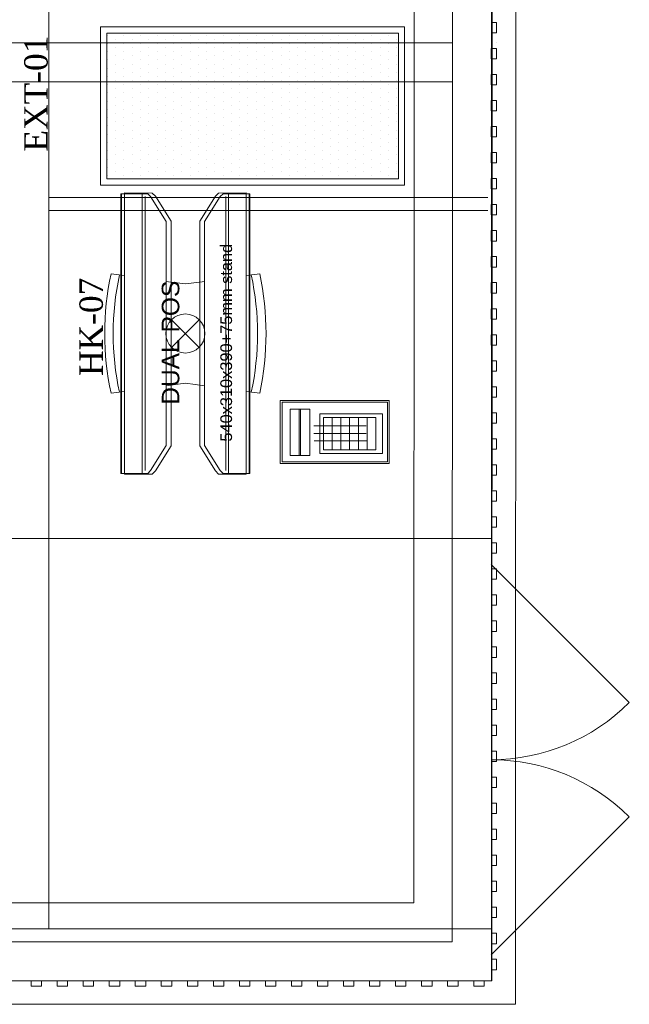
# Model space of a CAD drawing. Header units: millimetres. Extents: x -4432 to 17136, y 0 to 7029.
# Tile 12 of 15: x 2947 to 4118, y 0 to 1891. Entities that reach past the tile are written whole.
import ezdxf

# ---------------------------------------------------------------- set-up
doc = ezdxf.new("R2010")
doc.units = ezdxf.units.MM
doc.layers.add('CIVIL LAYER', color=9, linetype='Continuous', true_color=0x808080)
doc.layers.add('FP & RCP XERF$0$CKD - Kit Text', color=9, linetype='Continuous', lineweight=0, true_color=0x808080)
doc.layers.add('GREY SCALE', color=9, linetype='Continuous', lineweight=0, true_color=0x808080)
doc.styles.add('FP & RCP XERF$0$style12', font='BOOKOSI.TTF')

# ---------------------------------------------------------------- blocks, each defined once
blk = doc.blocks.new('A$C117b6ec8')
at = {"layer": 'FP & RCP XERF$0$CKD - Kit Text', "char_height": 45, "attachment_point": 2, "rotation": 90, "style": 'FP & RCP XERF$0$style12'}
for s, insert, width in [('EXT-01', (2124.9, -999.7), 506.843), ('\\A1;{\\fArial|b0|i0|c0|p34;\\H0.75x;DUAL POS\\P\\P\\H0.66667x;540x310x390+75mm stand}', (2389.1, -1478.3), 1358.804), ('HK-07', (2231, -1447.8), 493.471)]:
    blk.add_mtext(s, dxfattribs=dict(at, insert=insert, width=width))
blk = doc.blocks.new('FLOOR PLAN')
at = {"layer": 'GREY SCALE'}
for p, q in [((3900.4, 7027.3), (3897.8, -0.2)), ((3855.4, 6958.5), (3852.8, 44.8)), ((3705.3, 6808.5), (3702.9, 194.8)), ((3851.8, 3599.6), (3851.8, 44.8)), ((3851.8, 3574.6), (3851.7, 44.8)), ((3001.8, 3499.5), (3001.8, 144.8)), ((3776.8, 3499.6), (3776.7, 119.8)), ((3685.1, 1877.5), (3101.1, 1877.5)), ((3101.1, 1877.5), (3101.1, 1573.5)), ((3685.1, 1573.5), (3685.1, 1877.5)), ((3851.8, 1886.2), (3861.8, 1886.2)), ((3851.8, 1866.2), (3851.8, 1886.2)), ((3861.8, 1886.2), (3861.8, 1866.2)), ((3673.1, 1865.5), (3113.1, 1865.5)), ((3113.1, 1865.5), (3113.1, 1585.5)), ((3114.2, 1861.8), (3114.2, 1861.8)), ((3130.1, 1853.9), (3130.1, 1853.9)), ((3146, 1861.8), (3146, 1861.8)), ((3161.9, 1853.9), (3161.9, 1853.9)), ((3177.7, 1861.8), (3177.7, 1861.8)), ((3193.6, 1853.9), (3193.6, 1853.9)), ((3209.5, 1861.8), (3209.5, 1861.8)), ((3225.4, 1853.9), (3225.4, 1853.9)), ((3241.2, 1861.8), (3241.2, 1861.8)), ((3257.1, 1853.9), (3257.1, 1853.9)), ((3273, 1861.8), (3273, 1861.8)), ((3288.9, 1853.9), (3288.9, 1853.9)), ((3304.7, 1861.8), (3304.7, 1861.8)), ((3320.6, 1853.9), (3320.6, 1853.9)), ((3336.5, 1861.8), (3336.5, 1861.8)), ((3352.4, 1853.9), (3352.4, 1853.9)), ((3368.2, 1861.8), (3368.2, 1861.8)), ((3384.1, 1853.9), (3384.1, 1853.9)), ((3400, 1861.8), (3400, 1861.8)), ((3415.9, 1853.9), (3415.9, 1853.9)), ((3431.7, 1861.8), (3431.7, 1861.8)), ((3447.6, 1853.9), (3447.6, 1853.9)), ((3463.5, 1861.8), (3463.5, 1861.8)), ((3479.4, 1853.9), (3479.4, 1853.9)), ((3495.2, 1861.8), (3495.2, 1861.8)), ((3511.1, 1853.9), (3511.1, 1853.9)), ((3527, 1861.8), (3527, 1861.8)), ((3542.9, 1853.9), (3542.9, 1853.9)), ((3558.7, 1861.8), (3558.7, 1861.8)), ((3574.6, 1853.9), (3574.6, 1853.9)), ((3590.5, 1861.8), (3590.5, 1861.8)), ((3606.4, 1853.9), (3606.4, 1853.9)), ((3622.2, 1861.8), (3622.2, 1861.8)), ((3638.1, 1853.9), (3638.1, 1853.9)), ((3654, 1861.8), (3654, 1861.8)), ((3669.9, 1853.9), (3669.9, 1853.9)), ((3673.1, 1585.5), (3673.1, 1865.5)), ((3861.8, 1866.2), (3851.8, 1866.2)), ((2340.6, 1847.1), (3776.8, 1847)), ((3114.2, 1845.9), (3114.2, 1845.9)), ((3130.1, 1838), (3130.1, 1838)), ((3146, 1845.9), (3146, 1845.9)), ((3161.9, 1838), (3161.9, 1838)), ((3177.7, 1845.9), (3177.7, 1845.9)), ((3193.6, 1838), (3193.6, 1838)), ((3209.5, 1845.9), (3209.5, 1845.9)), ((3225.4, 1838), (3225.4, 1838)), ((3241.2, 1845.9), (3241.2, 1845.9)), ((3257.1, 1838), (3257.1, 1838)), ((3273, 1845.9), (3273, 1845.9)), ((3288.9, 1838), (3288.9, 1838)), ((3304.7, 1845.9), (3304.7, 1845.9)), ((3320.6, 1838), (3320.6, 1838)), ((3336.5, 1845.9), (3336.5, 1845.9)), ((3352.4, 1838), (3352.4, 1838)), ((3368.2, 1845.9), (3368.2, 1845.9)), ((3384.1, 1838), (3384.1, 1838)), ((3400, 1845.9), (3400, 1845.9)), ((3415.9, 1838), (3415.9, 1838)), ((3431.7, 1845.9), (3431.7, 1845.9)), ((3447.6, 1838), (3447.6, 1838)), ((3463.5, 1845.9), (3463.5, 1845.9)), ((3479.4, 1838), (3479.4, 1838)), ((3495.2, 1845.9), (3495.2, 1845.9)), ((3511.1, 1838), (3511.1, 1838)), ((3527, 1845.9), (3527, 1845.9)), ((3542.9, 1838), (3542.9, 1838)), ((3558.7, 1845.9), (3558.7, 1845.9)), ((3574.6, 1838), (3574.6, 1838)), ((3590.5, 1845.9), (3590.5, 1845.9)), ((3606.4, 1838), (3606.4, 1838)), ((3622.2, 1845.9), (3622.2, 1845.9)), ((3638.1, 1838), (3638.1, 1838)), ((3654, 1845.9), (3654, 1845.9)), ((3669.9, 1838), (3669.9, 1838)), ((3851.6, 1836.2), (3861.6, 1836.2)), ((3851.6, 1816.2), (3851.6, 1836.2)), ((3861.6, 1836.2), (3861.6, 1816.2)), ((3861.7, 1847.1), (3861.7, 1847.1)), ((3114.2, 1830), (3114.2, 1830)), ((3130.1, 1822.1), (3130.1, 1822.1)), ((3146, 1830), (3146, 1830)), ((3161.9, 1822.1), (3161.9, 1822.1)), ((3177.7, 1830), (3177.7, 1830)), ((3193.6, 1822.1), (3193.6, 1822.1)), ((3209.5, 1830), (3209.5, 1830)), ((3225.4, 1822.1), (3225.4, 1822.1)), ((3241.2, 1830), (3241.2, 1830)), ((3257.1, 1822.1), (3257.1, 1822.1)), ((3273, 1830), (3273, 1830)), ((3288.9, 1822.1), (3288.9, 1822.1)), ((3304.7, 1830), (3304.7, 1830)), ((3320.6, 1822.1), (3320.6, 1822.1)), ((3336.5, 1830), (3336.5, 1830)), ((3352.4, 1822.1), (3352.4, 1822.1)), ((3368.2, 1830), (3368.2, 1830)), ((3384.1, 1822.1), (3384.1, 1822.1)), ((3400, 1830), (3400, 1830)), ((3415.9, 1822.1), (3415.9, 1822.1)), ((3431.7, 1830), (3431.7, 1830)), ((3447.6, 1822.1), (3447.6, 1822.1)), ((3463.5, 1830), (3463.5, 1830)), ((3479.4, 1822.1), (3479.4, 1822.1)), ((3495.2, 1830), (3495.2, 1830)), ((3511.1, 1822.1), (3511.1, 1822.1)), ((3527, 1830), (3527, 1830)), ((3542.9, 1822.1), (3542.9, 1822.1)), ((3558.7, 1830), (3558.7, 1830)), ((3574.6, 1822.1), (3574.6, 1822.1)), ((3590.5, 1830), (3590.5, 1830)), ((3606.4, 1822.1), (3606.4, 1822.1)), ((3622.2, 1830), (3622.2, 1830)), ((3638.1, 1822.1), (3638.1, 1822.1)), ((3654, 1830), (3654, 1830)), ((3669.9, 1822.1), (3669.9, 1822.1)), ((3861.6, 1816.2), (3851.6, 1816.2)), ((3114.2, 1814.2), (3114.2, 1814.2)), ((3114.2, 1798.3), (3114.2, 1798.3)), ((3130.1, 1806.2), (3130.1, 1806.2)), ((3146, 1814.2), (3146, 1814.2)), ((3146, 1798.3), (3146, 1798.3)), ((3161.9, 1806.2), (3161.9, 1806.2)), ((3177.7, 1814.2), (3177.7, 1814.2)), ((3177.7, 1798.3), (3177.7, 1798.3)), ((3193.6, 1806.2), (3193.6, 1806.2)), ((3209.5, 1814.2), (3209.5, 1814.2)), ((3209.5, 1798.3), (3209.5, 1798.3)), ((3225.4, 1806.2), (3225.4, 1806.2)), ((3241.2, 1814.2), (3241.2, 1814.2)), ((3241.2, 1798.3), (3241.2, 1798.3)), ((3257.1, 1806.2), (3257.1, 1806.2)), ((3273, 1814.2), (3273, 1814.2)), ((3273, 1798.3), (3273, 1798.3)), ((3288.9, 1806.2), (3288.9, 1806.2)), ((3304.7, 1814.2), (3304.7, 1814.2)), ((3304.7, 1798.3), (3304.7, 1798.3)), ((3320.6, 1806.2), (3320.6, 1806.2)), ((3336.5, 1814.2), (3336.5, 1814.2)), ((3336.5, 1798.3), (3336.5, 1798.3)), ((3352.4, 1806.2), (3352.4, 1806.2)), ((3368.2, 1814.2), (3368.2, 1814.2)), ((3368.2, 1798.3), (3368.2, 1798.3)), ((3384.1, 1806.2), (3384.1, 1806.2)), ((3400, 1814.2), (3400, 1814.2)), ((3400, 1798.3), (3400, 1798.3)), ((3415.9, 1806.2), (3415.9, 1806.2)), ((3431.7, 1814.2), (3431.7, 1814.2)), ((3431.7, 1798.3), (3431.7, 1798.3)), ((3447.6, 1806.2), (3447.6, 1806.2)), ((3463.5, 1814.2), (3463.5, 1814.2)), ((3463.5, 1798.3), (3463.5, 1798.3)), ((3479.4, 1806.2), (3479.4, 1806.2)), ((3495.2, 1814.2), (3495.2, 1814.2)), ((3495.2, 1798.3), (3495.2, 1798.3)), ((3511.1, 1806.2), (3511.1, 1806.2)), ((3527, 1814.2), (3527, 1814.2)), ((3527, 1798.3), (3527, 1798.3)), ((3542.9, 1806.2), (3542.9, 1806.2)), ((3558.7, 1814.2), (3558.7, 1814.2)), ((3558.7, 1798.3), (3558.7, 1798.3)), ((3574.6, 1806.2), (3574.6, 1806.2)), ((3590.5, 1814.2), (3590.5, 1814.2)), ((3590.5, 1798.3), (3590.5, 1798.3)), ((3606.4, 1806.2), (3606.4, 1806.2)), ((3622.2, 1814.2), (3622.2, 1814.2)), ((3622.2, 1798.3), (3622.2, 1798.3)), ((3638.1, 1806.2), (3638.1, 1806.2)), ((3654, 1814.2), (3654, 1814.2)), ((3654, 1798.3), (3654, 1798.3)), ((3669.9, 1806.2), (3669.9, 1806.2)), ((3114.2, 1782.4), (3114.2, 1782.4)), ((3130.1, 1790.4), (3130.1, 1790.4)), ((3146, 1782.4), (3146, 1782.4)), ((3161.9, 1790.4), (3161.9, 1790.4)), ((3177.7, 1782.4), (3177.7, 1782.4)), ((3193.6, 1790.4), (3193.6, 1790.4)), ((3209.5, 1782.4), (3209.5, 1782.4)), ((3225.4, 1790.4), (3225.4, 1790.4)), ((3241.2, 1782.4), (3241.2, 1782.4)), ((3257.1, 1790.4), (3257.1, 1790.4)), ((3273, 1782.4), (3273, 1782.4)), ((3288.9, 1790.4), (3288.9, 1790.4)), ((3304.7, 1782.4), (3304.7, 1782.4)), ((3320.6, 1790.4), (3320.6, 1790.4)), ((3336.5, 1782.4), (3336.5, 1782.4)), ((3352.4, 1790.4), (3352.4, 1790.4)), ((3368.2, 1782.4), (3368.2, 1782.4)), ((3384.1, 1790.4), (3384.1, 1790.4)), ((3400, 1782.4), (3400, 1782.4)), ((3415.9, 1790.4), (3415.9, 1790.4)), ((3431.7, 1782.4), (3431.7, 1782.4)), ((3447.6, 1790.4), (3447.6, 1790.4)), ((3463.5, 1782.4), (3463.5, 1782.4)), ((3479.4, 1790.4), (3479.4, 1790.4)), ((3495.2, 1782.4), (3495.2, 1782.4)), ((3511.1, 1790.4), (3511.1, 1790.4)), ((3527, 1782.4), (3527, 1782.4)), ((3542.9, 1790.4), (3542.9, 1790.4)), ((3558.7, 1782.4), (3558.7, 1782.4)), ((3574.6, 1790.4), (3574.6, 1790.4)), ((3590.5, 1782.4), (3590.5, 1782.4)), ((3606.4, 1790.4), (3606.4, 1790.4)), ((3622.2, 1782.4), (3622.2, 1782.4)), ((3638.1, 1790.4), (3638.1, 1790.4)), ((3654, 1782.4), (3654, 1782.4)), ((3669.9, 1790.4), (3669.9, 1790.4)), ((3851.6, 1786.2), (3861.6, 1786.2)), ((3851.6, 1766.2), (3851.6, 1786.2)), ((3861.6, 1786.2), (3861.6, 1766.2)), ((2340.6, 1772.1), (3776.8, 1772)), ((3114.2, 1766.5), (3114.2, 1766.5)), ((3130.1, 1774.5), (3130.1, 1774.5)), ((3146, 1766.5), (3146, 1766.5)), ((3161.9, 1774.5), (3161.9, 1774.5)), ((3177.7, 1766.5), (3177.7, 1766.5)), ((3193.6, 1774.5), (3193.6, 1774.5)), ((3209.5, 1766.5), (3209.5, 1766.5)), ((3225.4, 1774.5), (3225.4, 1774.5)), ((3241.2, 1766.5), (3241.2, 1766.5)), ((3257.1, 1774.5), (3257.1, 1774.5)), ((3273, 1766.5), (3273, 1766.5)), ((3288.9, 1774.5), (3288.9, 1774.5)), ((3304.7, 1766.5), (3304.7, 1766.5)), ((3320.6, 1774.5), (3320.6, 1774.5)), ((3336.5, 1766.5), (3336.5, 1766.5)), ((3352.4, 1774.5), (3352.4, 1774.5)), ((3368.2, 1766.5), (3368.2, 1766.5)), ((3384.1, 1774.5), (3384.1, 1774.5)), ((3400, 1766.5), (3400, 1766.5)), ((3415.9, 1774.5), (3415.9, 1774.5)), ((3431.7, 1766.5), (3431.7, 1766.5)), ((3447.6, 1774.5), (3447.6, 1774.5)), ((3463.5, 1766.5), (3463.5, 1766.5)), ((3479.4, 1774.5), (3479.4, 1774.5)), ((3495.2, 1766.5), (3495.2, 1766.5)), ((3511.1, 1774.5), (3511.1, 1774.5)), ((3527, 1766.5), (3527, 1766.5)), ((3542.9, 1774.5), (3542.9, 1774.5)), ((3558.7, 1766.5), (3558.7, 1766.5)), ((3574.6, 1774.5), (3574.6, 1774.5)), ((3590.5, 1766.5), (3590.5, 1766.5)), ((3606.4, 1774.5), (3606.4, 1774.5)), ((3622.2, 1766.5), (3622.2, 1766.5)), ((3638.1, 1774.5), (3638.1, 1774.5)), ((3654, 1766.5), (3654, 1766.5)), ((3669.9, 1774.5), (3669.9, 1774.5)), ((3861.6, 1766.2), (3851.6, 1766.2)), ((3861.7, 1772.1), (3861.7, 1772.1)), ((3114.2, 1750.7), (3114.2, 1750.7)), ((3130.1, 1758.6), (3130.1, 1758.6)), ((3130.1, 1742.7), (3130.1, 1742.7)), ((3146, 1750.7), (3146, 1750.7)), ((3161.9, 1758.6), (3161.9, 1758.6)), ((3161.9, 1742.7), (3161.9, 1742.7)), ((3177.7, 1750.7), (3177.7, 1750.7)), ((3193.6, 1758.6), (3193.6, 1758.6)), ((3193.6, 1742.7), (3193.6, 1742.7)), ((3209.5, 1750.7), (3209.5, 1750.7)), ((3225.4, 1758.6), (3225.4, 1758.6)), ((3225.4, 1742.7), (3225.4, 1742.7)), ((3241.2, 1750.7), (3241.2, 1750.7)), ((3257.1, 1758.6), (3257.1, 1758.6)), ((3257.1, 1742.7), (3257.1, 1742.7)), ((3273, 1750.7), (3273, 1750.7)), ((3288.9, 1758.6), (3288.9, 1758.6)), ((3288.9, 1742.7), (3288.9, 1742.7)), ((3304.7, 1750.7), (3304.7, 1750.7)), ((3320.6, 1758.6), (3320.6, 1758.6)), ((3320.6, 1742.7), (3320.6, 1742.7)), ((3336.5, 1750.7), (3336.5, 1750.7)), ((3352.4, 1758.6), (3352.4, 1758.6)), ((3352.4, 1742.7), (3352.4, 1742.7)), ((3368.2, 1750.7), (3368.2, 1750.7)), ((3384.1, 1758.6), (3384.1, 1758.6)), ((3384.1, 1742.7), (3384.1, 1742.7)), ((3400, 1750.7), (3400, 1750.7)), ((3415.9, 1758.6), (3415.9, 1758.6)), ((3415.9, 1742.7), (3415.9, 1742.7)), ((3431.7, 1750.7), (3431.7, 1750.7)), ((3447.6, 1758.6), (3447.6, 1758.6)), ((3447.6, 1742.7), (3447.6, 1742.7)), ((3463.5, 1750.7), (3463.5, 1750.7)), ((3479.4, 1758.6), (3479.4, 1758.6)), ((3479.4, 1742.7), (3479.4, 1742.7)), ((3495.2, 1750.7), (3495.2, 1750.7)), ((3511.1, 1758.6), (3511.1, 1758.6)), ((3511.1, 1742.7), (3511.1, 1742.7)), ((3527, 1750.7), (3527, 1750.7)), ((3542.9, 1758.6), (3542.9, 1758.6)), ((3542.9, 1742.7), (3542.9, 1742.7)), ((3558.7, 1750.7), (3558.7, 1750.7)), ((3574.6, 1758.6), (3574.6, 1758.6)), ((3574.6, 1742.7), (3574.6, 1742.7)), ((3590.5, 1750.7), (3590.5, 1750.7)), ((3606.4, 1758.6), (3606.4, 1758.6)), ((3606.4, 1742.7), (3606.4, 1742.7)), ((3622.2, 1750.7), (3622.2, 1750.7)), ((3638.1, 1758.6), (3638.1, 1758.6)), ((3638.1, 1742.7), (3638.1, 1742.7)), ((3654, 1750.7), (3654, 1750.7)), ((3669.9, 1758.6), (3669.9, 1758.6)), ((3669.9, 1742.7), (3669.9, 1742.7)), ((3114.2, 1734.8), (3114.2, 1734.8)), ((3130.1, 1726.9), (3130.1, 1726.9)), ((3146, 1734.8), (3146, 1734.8)), ((3161.9, 1726.9), (3161.9, 1726.9)), ((3177.7, 1734.8), (3177.7, 1734.8)), ((3193.6, 1726.9), (3193.6, 1726.9)), ((3209.5, 1734.8), (3209.5, 1734.8)), ((3225.4, 1726.9), (3225.4, 1726.9)), ((3241.2, 1734.8), (3241.2, 1734.8)), ((3257.1, 1726.9), (3257.1, 1726.9)), ((3273, 1734.8), (3273, 1734.8)), ((3288.9, 1726.9), (3288.9, 1726.9)), ((3304.7, 1734.8), (3304.7, 1734.8)), ((3320.6, 1726.9), (3320.6, 1726.9)), ((3336.5, 1734.8), (3336.5, 1734.8)), ((3352.4, 1726.9), (3352.4, 1726.9)), ((3368.2, 1734.8), (3368.2, 1734.8)), ((3384.1, 1726.9), (3384.1, 1726.9)), ((3400, 1734.8), (3400, 1734.8)), ((3415.9, 1726.9), (3415.9, 1726.9)), ((3431.7, 1734.8), (3431.7, 1734.8)), ((3447.6, 1726.9), (3447.6, 1726.9)), ((3463.5, 1734.8), (3463.5, 1734.8)), ((3479.4, 1726.9), (3479.4, 1726.9)), ((3495.2, 1734.8), (3495.2, 1734.8)), ((3511.1, 1726.9), (3511.1, 1726.9)), ((3527, 1734.8), (3527, 1734.8)), ((3542.9, 1726.9), (3542.9, 1726.9)), ((3558.7, 1734.8), (3558.7, 1734.8)), ((3574.6, 1726.9), (3574.6, 1726.9)), ((3590.5, 1734.8), (3590.5, 1734.8)), ((3606.4, 1726.9), (3606.4, 1726.9)), ((3622.2, 1734.8), (3622.2, 1734.8)), ((3638.1, 1726.9), (3638.1, 1726.9)), ((3654, 1734.8), (3654, 1734.8)), ((3669.9, 1726.9), (3669.9, 1726.9)), ((3851.6, 1736.2), (3861.6, 1736.2)), ((3851.6, 1716.2), (3851.6, 1736.2)), ((3861.6, 1736.2), (3861.6, 1716.2)), ((3114.2, 1718.9), (3114.2, 1718.9)), ((3114.2, 1703), (3114.2, 1703)), ((3130.1, 1711), (3130.1, 1711)), ((3146, 1718.9), (3146, 1718.9)), ((3146, 1703), (3146, 1703)), ((3161.9, 1711), (3161.9, 1711)), ((3177.7, 1718.9), (3177.7, 1718.9)), ((3177.7, 1703), (3177.7, 1703)), ((3193.6, 1711), (3193.6, 1711)), ((3209.5, 1718.9), (3209.5, 1718.9)), ((3209.5, 1703), (3209.5, 1703)), ((3225.4, 1711), (3225.4, 1711)), ((3241.2, 1718.9), (3241.2, 1718.9)), ((3241.2, 1703), (3241.2, 1703)), ((3257.1, 1711), (3257.1, 1711)), ((3273, 1718.9), (3273, 1718.9)), ((3273, 1703), (3273, 1703)), ((3288.9, 1711), (3288.9, 1711)), ((3304.7, 1718.9), (3304.7, 1718.9)), ((3304.7, 1703), (3304.7, 1703)), ((3320.6, 1711), (3320.6, 1711)), ((3336.5, 1718.9), (3336.5, 1718.9)), ((3336.5, 1703), (3336.5, 1703)), ((3352.4, 1711), (3352.4, 1711)), ((3368.2, 1718.9), (3368.2, 1718.9)), ((3368.2, 1703), (3368.2, 1703)), ((3384.1, 1711), (3384.1, 1711)), ((3400, 1718.9), (3400, 1718.9)), ((3400, 1703), (3400, 1703)), ((3415.9, 1711), (3415.9, 1711)), ((3431.7, 1718.9), (3431.7, 1718.9)), ((3431.7, 1703), (3431.7, 1703)), ((3447.6, 1711), (3447.6, 1711)), ((3463.5, 1718.9), (3463.5, 1718.9)), ((3463.5, 1703), (3463.5, 1703)), ((3479.4, 1711), (3479.4, 1711)), ((3495.2, 1718.9), (3495.2, 1718.9)), ((3495.2, 1703), (3495.2, 1703)), ((3511.1, 1711), (3511.1, 1711)), ((3527, 1718.9), (3527, 1718.9)), ((3527, 1703), (3527, 1703)), ((3542.9, 1711), (3542.9, 1711)), ((3558.7, 1718.9), (3558.7, 1718.9)), ((3558.7, 1703), (3558.7, 1703)), ((3574.6, 1711), (3574.6, 1711)), ((3590.5, 1718.9), (3590.5, 1718.9)), ((3590.5, 1703), (3590.5, 1703)), ((3606.4, 1711), (3606.4, 1711)), ((3622.2, 1718.9), (3622.2, 1718.9)), ((3622.2, 1703), (3622.2, 1703)), ((3638.1, 1711), (3638.1, 1711)), ((3654, 1718.9), (3654, 1718.9)), ((3654, 1703), (3654, 1703)), ((3669.9, 1711), (3669.9, 1711)), ((3861.6, 1716.2), (3851.6, 1716.2)), ((3114.2, 1687.2), (3114.2, 1687.2)), ((3130.1, 1695.1), (3130.1, 1695.1)), ((3146, 1687.2), (3146, 1687.2)), ((3161.9, 1695.1), (3161.9, 1695.1)), ((3177.7, 1687.2), (3177.7, 1687.2)), ((3193.6, 1695.1), (3193.6, 1695.1)), ((3209.5, 1687.2), (3209.5, 1687.2)), ((3225.4, 1695.1), (3225.4, 1695.1)), ((3241.2, 1687.2), (3241.2, 1687.2)), ((3257.1, 1695.1), (3257.1, 1695.1)), ((3273, 1687.2), (3273, 1687.2)), ((3288.9, 1695.1), (3288.9, 1695.1)), ((3304.7, 1687.2), (3304.7, 1687.2)), ((3320.6, 1695.1), (3320.6, 1695.1)), ((3336.5, 1687.2), (3336.5, 1687.2)), ((3352.4, 1695.1), (3352.4, 1695.1)), ((3368.2, 1687.2), (3368.2, 1687.2)), ((3384.1, 1695.1), (3384.1, 1695.1)), ((3400, 1687.2), (3400, 1687.2)), ((3415.9, 1695.1), (3415.9, 1695.1)), ((3431.7, 1687.2), (3431.7, 1687.2)), ((3447.6, 1695.1), (3447.6, 1695.1)), ((3463.5, 1687.2), (3463.5, 1687.2)), ((3479.4, 1695.1), (3479.4, 1695.1)), ((3495.2, 1687.2), (3495.2, 1687.2)), ((3511.1, 1695.1), (3511.1, 1695.1)), ((3527, 1687.2), (3527, 1687.2)), ((3542.9, 1695.1), (3542.9, 1695.1)), ((3558.7, 1687.2), (3558.7, 1687.2)), ((3574.6, 1695.1), (3574.6, 1695.1)), ((3590.5, 1687.2), (3590.5, 1687.2)), ((3606.4, 1695.1), (3606.4, 1695.1)), ((3622.2, 1687.2), (3622.2, 1687.2)), ((3638.1, 1695.1), (3638.1, 1695.1)), ((3654, 1687.2), (3654, 1687.2)), ((3669.9, 1695.1), (3669.9, 1695.1)), ((3851.6, 1686.2), (3861.6, 1686.2)), ((3851.6, 1666.2), (3851.6, 1686.2)), ((3861.6, 1686.2), (3861.6, 1666.2)), ((3114.2, 1671.3), (3114.2, 1671.3)), ((3130.1, 1679.2), (3130.1, 1679.2)), ((3146, 1671.3), (3146, 1671.3)), ((3161.9, 1679.2), (3161.9, 1679.2)), ((3177.7, 1671.3), (3177.7, 1671.3)), ((3193.6, 1679.2), (3193.6, 1679.2)), ((3209.5, 1671.3), (3209.5, 1671.3)), ((3225.4, 1679.2), (3225.4, 1679.2)), ((3241.2, 1671.3), (3241.2, 1671.3)), ((3257.1, 1679.2), (3257.1, 1679.2)), ((3273, 1671.3), (3273, 1671.3)), ((3288.9, 1679.2), (3288.9, 1679.2)), ((3304.7, 1671.3), (3304.7, 1671.3)), ((3320.6, 1679.2), (3320.6, 1679.2)), ((3336.5, 1671.3), (3336.5, 1671.3)), ((3352.4, 1679.2), (3352.4, 1679.2)), ((3368.2, 1671.3), (3368.2, 1671.3)), ((3384.1, 1679.2), (3384.1, 1679.2)), ((3400, 1671.3), (3400, 1671.3)), ((3415.9, 1679.2), (3415.9, 1679.2)), ((3431.7, 1671.3), (3431.7, 1671.3)), ((3447.6, 1679.2), (3447.6, 1679.2)), ((3463.5, 1671.3), (3463.5, 1671.3)), ((3479.4, 1679.2), (3479.4, 1679.2)), ((3495.2, 1671.3), (3495.2, 1671.3)), ((3511.1, 1679.2), (3511.1, 1679.2)), ((3527, 1671.3), (3527, 1671.3)), ((3542.9, 1679.2), (3542.9, 1679.2)), ((3558.7, 1671.3), (3558.7, 1671.3)), ((3574.6, 1679.2), (3574.6, 1679.2)), ((3590.5, 1671.3), (3590.5, 1671.3)), ((3606.4, 1679.2), (3606.4, 1679.2)), ((3622.2, 1671.3), (3622.2, 1671.3)), ((3638.1, 1679.2), (3638.1, 1679.2)), ((3654, 1671.3), (3654, 1671.3)), ((3669.9, 1679.2), (3669.9, 1679.2)), ((3861.6, 1666.2), (3851.6, 1666.2)), ((3114.2, 1655.4), (3114.2, 1655.4)), ((3130.1, 1663.4), (3130.1, 1663.4)), ((3130.1, 1647.5), (3130.1, 1647.5)), ((3146, 1655.4), (3146, 1655.4)), ((3161.9, 1663.4), (3161.9, 1663.4)), ((3161.9, 1647.5), (3161.9, 1647.5)), ((3177.7, 1655.4), (3177.7, 1655.4)), ((3193.6, 1663.4), (3193.6, 1663.4)), ((3193.6, 1647.5), (3193.6, 1647.5)), ((3209.5, 1655.4), (3209.5, 1655.4)), ((3225.4, 1663.4), (3225.4, 1663.4)), ((3225.4, 1647.5), (3225.4, 1647.5)), ((3241.2, 1655.4), (3241.2, 1655.4)), ((3257.1, 1663.4), (3257.1, 1663.4)), ((3257.1, 1647.5), (3257.1, 1647.5)), ((3273, 1655.4), (3273, 1655.4)), ((3288.9, 1663.4), (3288.9, 1663.4)), ((3288.9, 1647.5), (3288.9, 1647.5)), ((3304.7, 1655.4), (3304.7, 1655.4)), ((3320.6, 1663.4), (3320.6, 1663.4)), ((3320.6, 1647.5), (3320.6, 1647.5)), ((3336.5, 1655.4), (3336.5, 1655.4)), ((3352.4, 1663.4), (3352.4, 1663.4)), ((3352.4, 1647.5), (3352.4, 1647.5)), ((3368.2, 1655.4), (3368.2, 1655.4)), ((3384.1, 1663.4), (3384.1, 1663.4)), ((3384.1, 1647.5), (3384.1, 1647.5)), ((3400, 1655.4), (3400, 1655.4)), ((3415.9, 1663.4), (3415.9, 1663.4)), ((3415.9, 1647.5), (3415.9, 1647.5)), ((3431.7, 1655.4), (3431.7, 1655.4)), ((3447.6, 1663.4), (3447.6, 1663.4)), ((3447.6, 1647.5), (3447.6, 1647.5)), ((3463.5, 1655.4), (3463.5, 1655.4)), ((3479.4, 1663.4), (3479.4, 1663.4)), ((3479.4, 1647.5), (3479.4, 1647.5)), ((3495.2, 1655.4), (3495.2, 1655.4)), ((3511.1, 1663.4), (3511.1, 1663.4)), ((3511.1, 1647.5), (3511.1, 1647.5)), ((3527, 1655.4), (3527, 1655.4)), ((3542.9, 1663.4), (3542.9, 1663.4)), ((3542.9, 1647.5), (3542.9, 1647.5)), ((3558.7, 1655.4), (3558.7, 1655.4)), ((3574.6, 1663.4), (3574.6, 1663.4)), ((3574.6, 1647.5), (3574.6, 1647.5)), ((3590.5, 1655.4), (3590.5, 1655.4)), ((3606.4, 1663.4), (3606.4, 1663.4)), ((3606.4, 1647.5), (3606.4, 1647.5)), ((3622.2, 1655.4), (3622.2, 1655.4)), ((3638.1, 1663.4), (3638.1, 1663.4)), ((3638.1, 1647.5), (3638.1, 1647.5)), ((3654, 1655.4), (3654, 1655.4)), ((3669.9, 1663.4), (3669.9, 1663.4)), ((3669.9, 1647.5), (3669.9, 1647.5)), ((3114.2, 1639.5), (3114.2, 1639.5)), ((3130.1, 1631.6), (3130.1, 1631.6)), ((3146, 1639.5), (3146, 1639.5)), ((3161.9, 1631.6), (3161.9, 1631.6)), ((3177.7, 1639.5), (3177.7, 1639.5)), ((3193.6, 1631.6), (3193.6, 1631.6)), ((3209.5, 1639.5), (3209.5, 1639.5)), ((3225.4, 1631.6), (3225.4, 1631.6)), ((3241.2, 1639.5), (3241.2, 1639.5)), ((3257.1, 1631.6), (3257.1, 1631.6)), ((3273, 1639.5), (3273, 1639.5)), ((3288.9, 1631.6), (3288.9, 1631.6)), ((3304.7, 1639.5), (3304.7, 1639.5)), ((3320.6, 1631.6), (3320.6, 1631.6)), ((3336.5, 1639.5), (3336.5, 1639.5)), ((3352.4, 1631.6), (3352.4, 1631.6)), ((3368.2, 1639.5), (3368.2, 1639.5)), ((3384.1, 1631.6), (3384.1, 1631.6)), ((3400, 1639.5), (3400, 1639.5)), ((3415.9, 1631.6), (3415.9, 1631.6)), ((3431.7, 1639.5), (3431.7, 1639.5)), ((3447.6, 1631.6), (3447.6, 1631.6)), ((3463.5, 1639.5), (3463.5, 1639.5)), ((3479.4, 1631.6), (3479.4, 1631.6)), ((3495.2, 1639.5), (3495.2, 1639.5)), ((3511.1, 1631.6), (3511.1, 1631.6)), ((3527, 1639.5), (3527, 1639.5)), ((3542.9, 1631.6), (3542.9, 1631.6)), ((3558.7, 1639.5), (3558.7, 1639.5)), ((3574.6, 1631.6), (3574.6, 1631.6)), ((3590.5, 1639.5), (3590.5, 1639.5)), ((3606.4, 1631.6), (3606.4, 1631.6)), ((3622.2, 1639.5), (3622.2, 1639.5)), ((3638.1, 1631.6), (3638.1, 1631.6)), ((3654, 1639.5), (3654, 1639.5)), ((3669.9, 1631.6), (3669.9, 1631.6)), ((3851.6, 1636.2), (3861.6, 1636.2)), ((3851.6, 1616.2), (3851.6, 1636.2)), ((3861.6, 1636.2), (3861.6, 1616.2)), ((3114.2, 1623.7), (3114.2, 1623.7)), ((3130.1, 1615.7), (3130.1, 1615.7)), ((3146, 1623.7), (3146, 1623.7)), ((3161.9, 1615.7), (3161.9, 1615.7)), ((3177.7, 1623.7), (3177.7, 1623.7)), ((3193.6, 1615.7), (3193.6, 1615.7)), ((3209.5, 1623.7), (3209.5, 1623.7)), ((3225.4, 1615.7), (3225.4, 1615.7)), ((3241.2, 1623.7), (3241.2, 1623.7)), ((3257.1, 1615.7), (3257.1, 1615.7)), ((3273, 1623.7), (3273, 1623.7)), ((3288.9, 1615.7), (3288.9, 1615.7)), ((3304.7, 1623.7), (3304.7, 1623.7)), ((3320.6, 1615.7), (3320.6, 1615.7)), ((3336.5, 1623.7), (3336.5, 1623.7)), ((3352.4, 1615.7), (3352.4, 1615.7)), ((3368.2, 1623.7), (3368.2, 1623.7)), ((3384.1, 1615.7), (3384.1, 1615.7)), ((3400, 1623.7), (3400, 1623.7)), ((3415.9, 1615.7), (3415.9, 1615.7)), ((3431.7, 1623.7), (3431.7, 1623.7)), ((3447.6, 1615.7), (3447.6, 1615.7)), ((3463.5, 1623.7), (3463.5, 1623.7)), ((3479.4, 1615.7), (3479.4, 1615.7)), ((3495.2, 1623.7), (3495.2, 1623.7)), ((3511.1, 1615.7), (3511.1, 1615.7)), ((3527, 1623.7), (3527, 1623.7)), ((3542.9, 1615.7), (3542.9, 1615.7)), ((3558.7, 1623.7), (3558.7, 1623.7)), ((3574.6, 1615.7), (3574.6, 1615.7)), ((3590.5, 1623.7), (3590.5, 1623.7)), ((3606.4, 1615.7), (3606.4, 1615.7)), ((3622.2, 1623.7), (3622.2, 1623.7)), ((3638.1, 1615.7), (3638.1, 1615.7)), ((3654, 1623.7), (3654, 1623.7)), ((3669.9, 1615.7), (3669.9, 1615.7)), ((3861.6, 1616.2), (3851.6, 1616.2)), ((3114.2, 1607.8), (3114.2, 1607.8)), ((3114.2, 1591.9), (3114.2, 1591.9)), ((3130.1, 1599.9), (3130.1, 1599.9)), ((3146, 1607.8), (3146, 1607.8)), ((3146, 1591.9), (3146, 1591.9)), ((3161.9, 1599.9), (3161.9, 1599.9)), ((3177.7, 1607.8), (3177.7, 1607.8)), ((3177.7, 1591.9), (3177.7, 1591.9)), ((3193.6, 1599.9), (3193.6, 1599.9)), ((3209.5, 1607.8), (3209.5, 1607.8)), ((3209.5, 1591.9), (3209.5, 1591.9)), ((3225.4, 1599.9), (3225.4, 1599.9)), ((3241.2, 1607.8), (3241.2, 1607.8)), ((3241.2, 1591.9), (3241.2, 1591.9)), ((3257.1, 1599.9), (3257.1, 1599.9)), ((3273, 1607.8), (3273, 1607.8)), ((3273, 1591.9), (3273, 1591.9)), ((3288.9, 1599.9), (3288.9, 1599.9)), ((3304.7, 1607.8), (3304.7, 1607.8)), ((3304.7, 1591.9), (3304.7, 1591.9)), ((3320.6, 1599.9), (3320.6, 1599.9)), ((3336.5, 1607.8), (3336.5, 1607.8)), ((3336.5, 1591.9), (3336.5, 1591.9)), ((3352.4, 1599.9), (3352.4, 1599.9)), ((3368.2, 1607.8), (3368.2, 1607.8)), ((3368.2, 1591.9), (3368.2, 1591.9)), ((3384.1, 1599.9), (3384.1, 1599.9)), ((3400, 1607.8), (3400, 1607.8)), ((3400, 1591.9), (3400, 1591.9)), ((3415.9, 1599.9), (3415.9, 1599.9)), ((3431.7, 1607.8), (3431.7, 1607.8)), ((3431.7, 1591.9), (3431.7, 1591.9)), ((3447.6, 1599.9), (3447.6, 1599.9)), ((3463.5, 1607.8), (3463.5, 1607.8)), ((3463.5, 1591.9), (3463.5, 1591.9)), ((3479.4, 1599.9), (3479.4, 1599.9)), ((3495.2, 1607.8), (3495.2, 1607.8)), ((3495.2, 1591.9), (3495.2, 1591.9)), ((3511.1, 1599.9), (3511.1, 1599.9)), ((3527, 1607.8), (3527, 1607.8)), ((3527, 1591.9), (3527, 1591.9)), ((3542.9, 1599.9), (3542.9, 1599.9)), ((3558.7, 1607.8), (3558.7, 1607.8)), ((3558.7, 1591.9), (3558.7, 1591.9)), ((3574.6, 1599.9), (3574.6, 1599.9)), ((3590.5, 1607.8), (3590.5, 1607.8)), ((3590.5, 1591.9), (3590.5, 1591.9)), ((3606.4, 1599.9), (3606.4, 1599.9)), ((3622.2, 1607.8), (3622.2, 1607.8)), ((3622.2, 1591.9), (3622.2, 1591.9)), ((3638.1, 1599.9), (3638.1, 1599.9)), ((3654, 1607.8), (3654, 1607.8)), ((3654, 1591.9), (3654, 1591.9)), ((3669.9, 1599.9), (3669.9, 1599.9)), ((3101.1, 1573.5), (3685.1, 1573.5)), ((3113.1, 1585.5), (3673.1, 1585.5)), ((3851.6, 1586.2), (3861.6, 1586.2)), ((3851.6, 1566.2), (3851.6, 1586.2)), ((3861.6, 1586.2), (3861.6, 1566.2)), ((3861.6, 1566.2), (3851.6, 1566.2)), ((3001.8, 1549.6), (3844.8, 1549.6)), ((3851.6, 1536.2), (3861.6, 1536.2)), ((3851.6, 1516.2), (3851.6, 1536.2)), ((3861.6, 1536.2), (3861.6, 1516.2)), ((3001.8, 1524.6), (3844.8, 1524.6)), ((3861.6, 1516.2), (3851.6, 1516.2)), ((3851.6, 1486.2), (3861.6, 1486.2)), ((3851.6, 1466.2), (3851.6, 1486.2)), ((3861.6, 1486.2), (3861.6, 1466.2)), ((3861.6, 1466.2), (3851.6, 1466.2)), ((3851.6, 1436.2), (3861.6, 1436.2)), ((3851.6, 1416.2), (3851.6, 1436.2)), ((3861.6, 1436.2), (3861.6, 1416.2)), ((3861.6, 1416.2), (3851.6, 1416.2)), ((3851.6, 1386.2), (3861.6, 1386.2)), ((3851.6, 1366.2), (3851.6, 1386.2)), ((3861.6, 1386.2), (3861.6, 1366.2)), ((3861.6, 1366.2), (3851.6, 1366.2)), ((3851.6, 1336.2), (3861.6, 1336.2)), ((3851.6, 1316.2), (3851.6, 1336.2)), ((3861.6, 1336.2), (3861.6, 1316.2)), ((3290.4, 1315), (3237.4, 1261.9)), ((3237.4, 1315), (3290.4, 1261.9)), ((3861.6, 1316.2), (3851.6, 1316.2)), ((3851.6, 1286.2), (3861.6, 1286.2)), ((3851.6, 1266.3), (3851.6, 1286.2)), ((3861.6, 1286.2), (3861.6, 1266.2)), ((3861.6, 1266.2), (3851.6, 1266.3)), ((3851.7, 1236.3), (3861.7, 1236.3)), ((3851.7, 1216.3), (3851.7, 1236.3)), ((3861.7, 1236.3), (3861.7, 1216.3)), ((3861.7, 1216.3), (3851.7, 1216.3)), ((3851.7, 1186.3), (3861.7, 1186.3)), ((3851.7, 1166.3), (3851.7, 1186.3)), ((3861.7, 1186.3), (3861.7, 1166.3)), ((3861.7, 1166.3), (3851.7, 1166.3)), ((3851.7, 1136.3), (3861.7, 1136.3)), ((3851.7, 1116.3), (3851.7, 1136.3)), ((3861.7, 1136.3), (3861.7, 1116.3)), ((3861.7, 1116.3), (3851.7, 1116.3)), ((3851.7, 1086.3), (3861.7, 1086.3)), ((3851.7, 1066.3), (3851.7, 1086.3)), ((3861.7, 1086.3), (3861.7, 1066.3)), ((3861.7, 1066.3), (3851.7, 1066.3)), ((3851.7, 1036.3), (3861.7, 1036.3)), ((3851.7, 1016.3), (3851.7, 1036.3)), ((3861.7, 1036.3), (3861.7, 1016.3)), ((3861.7, 1016.3), (3851.7, 1016.3)), ((3851.7, 986.3), (3861.7, 986.3)), ((3851.7, 966.3), (3851.7, 986.3)), ((3861.7, 986.3), (3861.7, 966.3)), ((3861.7, 966.3), (3851.7, 966.3)), ((3851.7, 936.3), (3861.7, 936.3)), ((3851.7, 916.3), (3851.7, 936.3)), ((3861.7, 936.3), (3861.7, 916.3)), ((3861.7, 916.3), (3851.7, 916.3)), ((3851.8, 894.6), (1504.4, 894.6)), ((3851.7, 886.3), (3861.7, 886.3)), ((3851.7, 866.3), (3851.7, 886.3)), ((3861.7, 886.3), (3861.7, 866.3)), ((3861.7, 866.3), (3851.7, 866.3)), ((3851.5, 844.6), (4116.6, 579.5)), ((3851.7, 836.3), (3861.7, 836.3)), ((3851.7, 816.3), (3851.7, 836.3)), ((3861.7, 836.3), (3861.7, 816.3)), ((3861.7, 816.3), (3851.7, 816.3)), ((3851.7, 786.3), (3861.7, 786.3)), ((3851.7, 766.3), (3851.7, 786.3)), ((3861.7, 786.3), (3861.7, 766.3)), ((3861.7, 766.3), (3851.7, 766.3)), ((3851.7, 736.3), (3861.7, 736.3)), ((3851.7, 716.3), (3851.7, 736.3)), ((3861.7, 736.3), (3861.7, 716.3)), ((3861.7, 716.3), (3851.7, 716.3)), ((3851.7, 686.3), (3861.7, 686.3)), ((3851.7, 666.3), (3851.7, 686.3)), ((3861.7, 686.3), (3861.7, 666.3)), ((3861.7, 666.3), (3851.7, 666.3)), ((3851.7, 636.3), (3861.7, 636.3)), ((3851.7, 616.3), (3851.7, 636.3)), ((3861.7, 636.3), (3861.7, 616.3)), ((3861.7, 616.3), (3851.7, 616.3)), ((3851.7, 586.3), (3861.7, 586.3)), ((3851.7, 566.3), (3851.7, 586.3)), ((3861.7, 586.3), (3861.7, 566.3)), ((3861.7, 566.3), (3851.7, 566.3)), ((3851.7, 536.3), (3861.7, 536.3)), ((3851.7, 516.3), (3851.7, 536.3)), ((3861.7, 536.3), (3861.7, 516.3)), ((3861.7, 516.3), (3851.7, 516.3)), ((3851.7, 486.3), (3861.7, 486.3)), ((3851.7, 466.3), (3851.7, 486.3)), ((3861.7, 486.3), (3861.7, 466.3)), ((3861.7, 466.3), (3851.7, 466.3)), ((3851.7, 436.3), (3861.7, 436.3)), ((3851.7, 416.3), (3851.7, 436.3)), ((3861.7, 436.3), (3861.7, 416.3)), ((3861.7, 416.3), (3851.7, 416.3)), ((3851.7, 386.3), (3861.7, 386.3)), ((3851.7, 366.3), (3851.7, 386.3)), ((3861.7, 386.3), (3861.7, 366.3)), ((3851.5, 94.8), (4116.6, 359.9)), ((3861.7, 366.3), (3851.7, 366.3)), ((3851.7, 336.3), (3861.7, 336.3)), ((3851.7, 316.3), (3851.7, 336.3)), ((3861.7, 336.3), (3861.7, 316.3)), ((3861.7, 316.3), (3851.7, 316.3)), ((3851.7, 286.3), (3861.7, 286.3)), ((3851.7, 266.3), (3851.7, 286.3)), ((3861.7, 286.3), (3861.7, 266.3)), ((3861.7, 266.3), (3851.7, 266.3)), ((3851.7, 236.3), (3861.7, 236.3)), ((3851.7, 216.3), (3851.7, 236.3)), ((3861.7, 236.3), (3861.7, 216.3)), ((3861.7, 216.3), (3851.7, 216.3)), ((3702.9, 194.8), (195, 195)), ((3851.7, 186.3), (3861.7, 186.3)), ((3851.7, 166.3), (3851.7, 186.3)), ((3861.7, 186.3), (3861.7, 166.3)), ((3861.7, 166.3), (3851.7, 166.3)), ((754.4, 144.8), (3851.8, 144.8)), ((3851.7, 136.3), (3861.7, 136.3)), ((3851.7, 116.3), (3851.7, 136.3)), ((3861.7, 136.3), (3861.7, 116.3)), ((3776.7, 119.8), (829.4, 119.6)), ((3861.7, 116.3), (3851.7, 116.3)), ((3861.7, 119.6), (3861.7, 119.6)), ((3851.7, 86.3), (3861.7, 86.3)), ((3851.7, 66.3), (3851.7, 86.3)), ((3861.7, 86.3), (3861.7, 66.3)), ((3861.7, 66.3), (3851.7, 66.3)), ((3852.8, 44.8), (45, 45)), ((754.4, 44.6), (3851.8, 44.8)), ((3851.7, 44.8), (754.4, 44.6)), ((2967.7, 34.7), (2967.8, 44.7)), ((2967.8, 44.7), (2987.7, 44.7)), ((2987.7, 44.7), (2987.7, 34.7)), ((3017.7, 34.7), (3017.8, 44.7)), ((3017.8, 44.7), (3037.7, 44.7)), ((3037.7, 44.7), (3037.7, 34.7)), ((3067.7, 34.8), (3067.7, 44.8)), ((3067.7, 44.8), (3087.7, 44.8)), ((3087.7, 44.8), (3087.7, 34.8)), ((3117.7, 34.8), (3117.7, 44.8)), ((3117.7, 44.8), (3137.7, 44.8)), ((3137.7, 44.8), (3137.7, 34.8)), ((3167.7, 34.7), (3167.7, 44.7)), ((3167.7, 44.7), (3187.7, 44.7)), ((3187.7, 44.7), (3187.7, 34.7)), ((3217.7, 34.8), (3217.7, 44.8)), ((3217.7, 44.8), (3237.7, 44.8)), ((3237.7, 44.8), (3237.7, 34.8)), ((3267.7, 34.8), (3267.7, 44.8)), ((3267.7, 44.8), (3287.7, 44.8)), ((3287.7, 44.8), (3287.7, 34.8)), ((3317.7, 34.8), (3317.7, 44.8)), ((3317.7, 44.8), (3337.7, 44.8)), ((3337.7, 44.8), (3337.7, 34.8)), ((3367.7, 34.8), (3367.7, 44.8)), ((3367.7, 44.8), (3387.7, 44.8)), ((3387.7, 44.8), (3387.7, 34.8)), ((3417.7, 34.8), (3417.7, 44.8)), ((3417.7, 44.8), (3437.7, 44.8)), ((3437.7, 44.8), (3437.7, 34.8)), ((3700.5, 44.6), (3451.8, 44.6)), ((3467.7, 34.8), (3467.7, 44.8)), ((3467.7, 44.8), (3487.7, 44.8)), ((3487.7, 44.8), (3487.7, 34.8)), ((3517.7, 34.8), (3517.7, 44.8)), ((3517.7, 44.8), (3537.7, 44.8)), ((3537.7, 44.8), (3537.7, 34.8)), ((3567.7, 34.8), (3567.7, 44.8)), ((3567.7, 44.8), (3587.7, 44.8)), ((3587.7, 44.8), (3587.7, 34.8)), ((3617.7, 34.8), (3617.7, 44.8)), ((3617.7, 44.8), (3637.7, 44.8)), ((3637.7, 44.8), (3637.7, 34.8)), ((3667.7, 34.8), (3667.7, 44.8)), ((3667.7, 44.8), (3687.7, 44.8)), ((3687.7, 44.8), (3687.7, 34.8)), ((3717.7, 34.8), (3717.7, 44.8)), ((3717.7, 44.8), (3737.7, 44.8)), ((3737.7, 44.8), (3737.7, 34.8)), ((3767.7, 34.8), (3767.7, 44.8)), ((3767.7, 44.8), (3787.7, 44.8)), ((3787.7, 44.8), (3787.7, 34.8)), ((3817.7, 34.8), (3817.7, 44.8)), ((3817.7, 44.8), (3837.7, 44.8)), ((3837.7, 44.8), (3837.7, 34.8)), ((2987.7, 34.7), (2967.7, 34.7)), ((3037.7, 34.7), (3017.7, 34.7)), ((3087.7, 34.8), (3067.7, 34.8)), ((3137.7, 34.8), (3117.7, 34.8)), ((3187.7, 34.7), (3167.7, 34.7)), ((3237.7, 34.8), (3217.7, 34.8)), ((3287.7, 34.8), (3267.7, 34.8)), ((3337.7, 34.8), (3317.7, 34.8)), ((3387.7, 34.8), (3367.7, 34.8)), ((3437.7, 34.8), (3417.7, 34.8)), ((3487.7, 34.8), (3467.7, 34.8)), ((3537.7, 34.8), (3517.7, 34.8)), ((3587.7, 34.8), (3567.7, 34.8)), ((3637.7, 34.8), (3617.7, 34.8)), ((3687.7, 34.8), (3667.7, 34.8)), ((3737.7, 34.8), (3717.7, 34.8)), ((3787.7, 34.8), (3767.7, 34.8)), ((3837.7, 34.8), (3817.7, 34.8)), ((3897.8, -0.2), (0, 0))]:
    blk.add_line(p, q, dxfattribs=at)
at = {"layer": 'GREY SCALE', "extrusion": (0.120337, 5.45271e-15, 0.992733)}
for p, q in [((3140.1, 1019.8, -64.4), (3140.1, 1557.1, -64.4)), ((3140.1, 1557.1, -64.4), (3191.7, 1557.1, -70.6)), ((3141.3, 1557.1, -9164.8), (3141.3, 1019.8, -9164.8)), ((3146.9, 1018.5, 3.2), (3146.9, 1558.5, 3.2)), ((3146.9, 1558.5, 3.2), (3200.4, 1558.4, -3.2)), ((3181, 1557.1, -9230.1), (3181, 1019.8, -9230.1)), ((3186.5, 1551.6, -9230.1), (3186.4, 1025.3, -9230.1)), ((3191.7, 1557.1, -70.6), (3197.1, 1551.6, -71.3)), ((3197.1, 1551.6, -71.3), (3226.9, 1503.8, -74.9)), ((3200.4, 1558.4, -3.2), (3206.3, 1552.5, -4)), ((3206.3, 1552.5, -4), (3236.5, 1504.2, -7.6)), ((3226.9, 1503.8, -74.9), (3226.9, 1073.1, -74.9)), ((3236.5, 1504.2, -7.6), (3236.4, 1072.7, -7.6)), ((3121.1, 1403.3, -65.2), (3146.9, 1400.1, -65.2)), ((3226.6, 1388.7), (3263.9, 1384.1)), ((3226.6, 1188.2), (3263.9, 1192.8)), ((3121.1, 1173.6, -65.2), (3146.9, 1176.8, -65.2)), ((3655.6, 1159.5, 9172.9), (3446, 1159.5, 9198.3)), ((3446, 1159.5, 9198.3), (3446, 1039, 9198.3)), ((3449.6, 1042.2, 9197.8), (3449.7, 1156.4, 9197.8)), ((3449.7, 1156.4, 9197.8), (3651.9, 1156.4, 9173.3)), ((3651.9, 1156.4, 9173.3), (3651.9, 1042.1, 9173.3)), ((3655.6, 1039, 9172.9), (3655.6, 1159.5, 9172.9)), ((3482.5, 1143.1, 9193.9), (3465, 1143.1, 9196)), ((3465, 1143.1, 9196), (3465, 1053.9, 9196)), ((3502.8, 1143.1, 9191.4), (3465, 1143.1, 9196)), ((3465, 1143.1, 9196), (3465, 1053.9, 9196)), ((3482.5, 1053.9, 9193.9), (3482.5, 1143.1, 9193.9)), ((3502.8, 1143.1, 9191.4), (3485.3, 1143.1, 9193.5)), ((3485.3, 1143.1, 9193.5), (3485.3, 1053.9, 9193.5)), ((3502.8, 1053.9, 9191.4), (3502.8, 1143.1, 9191.4)), ((3502.8, 1053.9, 9191.4), (3502.8, 1143.1, 9191.4)), ((3642.8, 1134.4, 9174.4), (3522.1, 1134.4, 9189.1)), ((3522.1, 1134.4, 9189.1), (3522.1, 1058, 9189.1)), ((3629.8, 1127.4, 9176), (3529.1, 1127.4, 9188.2)), ((3529.1, 1127.4, 9188.2), (3529.1, 1065, 9188.2)), ((3529.1, 1127.4, 9188.2), (3545.9, 1127.4, 9186.2)), ((3529.1, 1065, 9188.2), (3529.1, 1127.4, 9188.2)), ((3545.9, 1127.4, 9186.2), (3545.9, 1065, 9186.2)), ((3545.9, 1127.4, 9186.2), (3562.7, 1127.4, 9184.2)), ((3545.9, 1065, 9186.2), (3545.9, 1127.4, 9186.2)), ((3562.7, 1127.4, 9184.2), (3562.7, 1065, 9184.2)), ((3562.7, 1127.4, 9184.2), (3579.4, 1127.4, 9182.1)), ((3562.7, 1065, 9184.2), (3562.7, 1127.4, 9184.2)), ((3579.4, 1127.4, 9182.1), (3579.4, 1065, 9182.1)), ((3579.4, 1127.4, 9182.1), (3596.2, 1127.4, 9180.1)), ((3579.4, 1065, 9182.1), (3579.4, 1127.4, 9182.1)), ((3596.2, 1127.4, 9180.1), (3596.2, 1065, 9180.1)), ((3596.2, 1127.4, 9180.1), (3613, 1127.4, 9178)), ((3596.2, 1065, 9180.1), (3596.2, 1127.4, 9180.1)), ((3613, 1127.4, 9178), (3613, 1065, 9178)), ((3613, 1127.4, 9178), (3629.8, 1127.4, 9176)), ((3613, 1065, 9178), (3613, 1127.4, 9178)), ((3629.8, 1065, 9176), (3629.8, 1127.4, 9176)), ((3629.8, 1127.4, 9176), (3629.8, 1065, 9176)), ((3642.8, 1058, 9174.4), (3642.8, 1134.4, 9174.4)), ((3611.5, 1111.2), (3510.9, 1111.3)), ((3611.5, 1096.2), (3510.9, 1096.2)), ((3611.8, 1082.3), (3511.1, 1082.3)), ((3226.9, 1073.1, -74.9), (3197.1, 1025.3, -71.3)), ((3236.4, 1072.7, -7.6), (3206.3, 1024.4, -4)), ((3529.1, 1065, 9188.2), (3629.8, 1065, 9176)), ((3545.9, 1065, 9186.2), (3529.1, 1065, 9188.2)), ((3562.7, 1065, 9184.2), (3545.9, 1065, 9186.2)), ((3579.4, 1065, 9182.1), (3562.7, 1065, 9184.2)), ((3596.2, 1065, 9180.1), (3579.4, 1065, 9182.1)), ((3613, 1065, 9178), (3596.2, 1065, 9180.1)), ((3629.8, 1065, 9176), (3613, 1065, 9178)), ((3651.9, 1042.1, 9173.3), (3449.6, 1042.2, 9197.8)), ((3465, 1053.9, 9196), (3482.5, 1053.9, 9193.9)), ((3465, 1053.9, 9196), (3502.8, 1053.9, 9191.4)), ((3485.3, 1053.9, 9193.5), (3502.8, 1053.9, 9191.4)), ((3522.1, 1058, 9189.1), (3642.8, 1058, 9174.4)), ((3197.1, 1025.3, -71.3), (3191.6, 1019.8, -70.6)), ((3206.3, 1024.4, -4), (3200.4, 1018.4, -3.2)), ((3446, 1039, 9198.3), (3655.6, 1039, 9172.9)), ((3191.6, 1019.8, -70.6), (3140.1, 1019.8, -64.4)), ((3200.4, 1018.4, -3.2), (3146.9, 1018.5, 3.2))]:
    blk.add_line(p, q, dxfattribs=at)
at = {"layer": 'GREY SCALE', "extrusion": (-0.120337, 5.18551e-15, 0.992733)}
for p, q in [((3321.5, 1552.5, -4), (3291.4, 1504.2, -7.6)), ((3330.7, 1551.6, -71.3), (3300.9, 1503.8, -74.9)), ((3327.4, 1558.4, -3.2), (3321.5, 1552.5, -4)), ((3380.9, 1558.5, 3.2), (3327.4, 1558.4, -3.2)), ((3336.2, 1557.1, -70.6), (3330.7, 1551.6, -71.3)), ((3387.7, 1557.1, -64.4), (3336.2, 1557.1, -70.6)), ((3341.4, 1551.6, -9230.1), (3341.4, 1025.3, -9230.1)), ((3346.8, 1557.1, -9230.1), (3346.8, 1019.8, -9230.1)), ((3380.9, 1018.5, 3.2), (3380.9, 1558.5, 3.2)), ((3386.5, 1557.1, -9164.8), (3386.5, 1019.8, -9164.8)), ((3387.8, 1019.8, -64.4), (3387.7, 1557.1, -64.4)), ((3291.4, 1504.2, -7.6), (3291.4, 1072.7, -7.6)), ((3300.9, 1503.8, -74.9), (3300.9, 1073.1, -74.9)), ((3406.7, 1403.3, -65.2), (3380.9, 1400.1, -65.2)), ((3301.2, 1388.7), (3263.9, 1384.1)), ((3301.2, 1188.2), (3263.9, 1192.8)), ((3406.7, 1173.6, -65.2), (3380.9, 1176.8, -65.2)), ((3291.4, 1072.7, -7.6), (3321.5, 1024.4, -4)), ((3300.9, 1073.1, -74.9), (3330.8, 1025.3, -71.3)), ((3321.5, 1024.4, -4), (3327.5, 1018.4, -3.2)), ((3330.8, 1025.3, -71.3), (3336.2, 1019.8, -70.6)), ((3327.5, 1018.4, -3.2), (3380.9, 1018.5, 3.2)), ((3336.2, 1019.8, -70.6), (3387.8, 1019.8, -64.4))]:
    blk.add_line(p, q, dxfattribs=at)
at = {"layer": 'GREY SCALE'}
blk.add_circle((3263.9, 1288.5), 37.5, dxfattribs=at)
at = {"layer": 'GREY SCALE', "extrusion": (0.120337, 5.45271e-15, 0.992733)}
for radius, start, end in [(542, 77.7656, 102.2276), (525.6, 77.6026, 102.3907)]:
    blk.add_arc((1288.4, -3628.3, 374.1), radius, start, end, dxfattribs=at)
at = {"layer": 'GREY SCALE', "extrusion": (-0.120337, 5.18551e-15, 0.992733)}
for radius, start, end in [(525.6, 77.6093, 102.3974), (542, 77.7724, 102.2344)]:
    blk.add_arc((-1288.4, 2852, -411.4), radius, start, end, dxfattribs=at)
at = {"layer": 'GREY SCALE'}
for centre, start, end in [((3851.5, 844.6), 270.0287, 315), ((3851.5, 94.8), 45, 89.9713)]:
    blk.add_arc(centre, 374.9, start, end, dxfattribs=at)
at = {"color": 6}
blk.add_blockref('A$C117b6ec8', (829.4, 2749.1), dxfattribs=at)

msp = doc.modelspace()

# ---------------------------------------------------------------- block references
at = {"layer": 'CIVIL LAYER'}
msp.add_blockref('FLOOR PLAN', (1.5, 0), dxfattribs=at)

doc.saveas('drawing.dxf')
